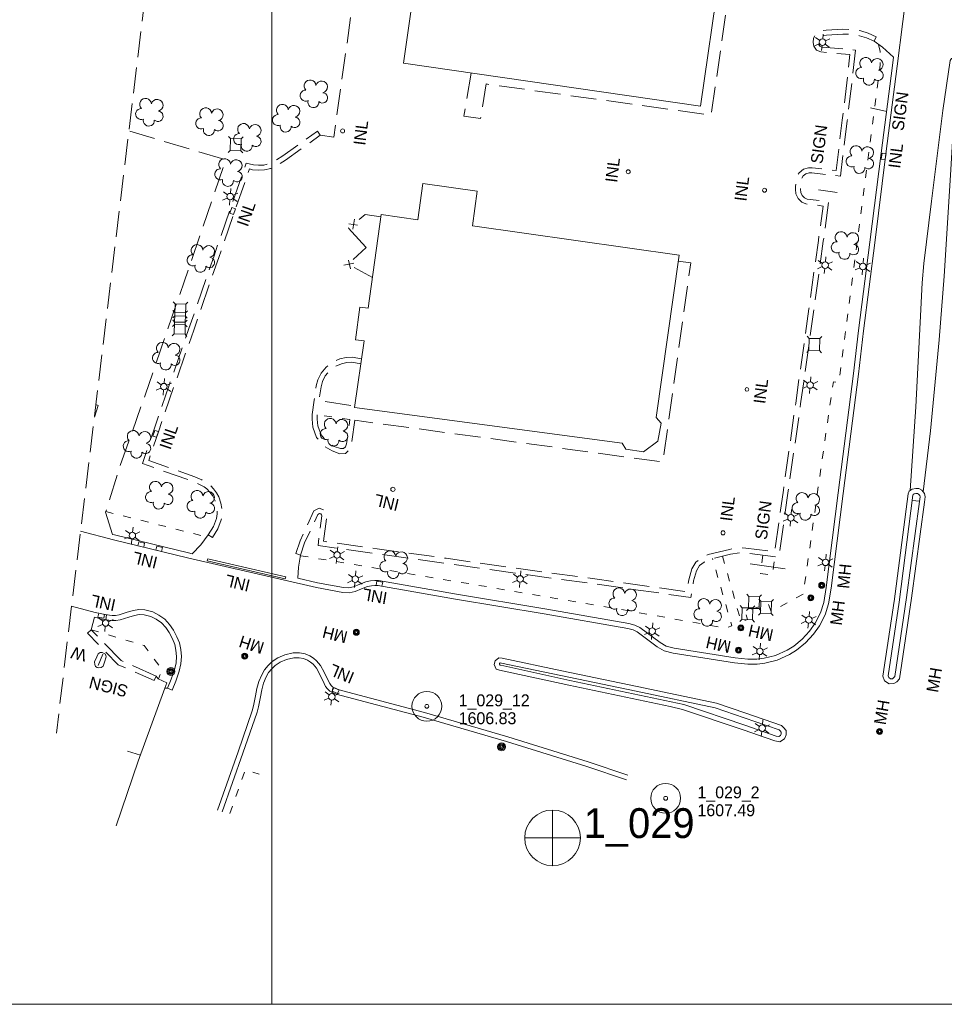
# Model space of a CAD drawing. Header units: feet. Extents: x 386655 to 388500, y 98988 to 100500.
# Tile 2 of 6: x 387373 to 387838, y 99000 to 99495. Entities that reach past the tile are written whole.
import ezdxf
from ezdxf.enums import TextEntityAlignment as Align

# ---------------------------------------------------------------- set-up
doc = ezdxf.new("R2010")
doc.units = ezdxf.units.FT
doc.header["$MEASUREMENT"] = 0
for name, pattern in [('DGN Style 3', [18.190046, 12.99289, -5.197156]), ('DGN Style 4', [20.801617, 10.394312, -5.197156, 0.012993, -5.197156]), ('DGN Style 5', [9.095023, 3.897867, -5.197156])]:
    doc.linetypes.add(name, pattern=pattern)
for name, color, linetype, lineweight in [('E_DRN_Grate', 151, 'Continuous', 0), ('E_DWY', 73, 'DGN Style 3', 0), ('E_LAND_Vegetation', 21, 'Continuous', 0), ('E_MAP_GridLines', 251, 'Continuous', 0), ('E_MAP_Limits', 21, 'DGN Style 3', 0), ('E_MAP_PassPoints', 40, 'Continuous', 0), ('E_MISCPROP', 40, 'Continuous', 0), ('E_MISCPROP_HvyLine', 54, 'Continuous', 13), ('E_MISCPROP_Railing', 40, 'Continuous', 0), ('E_PATH_Sidewalk', 73, 'DGN Style 5', 0), ('E_RDWY', 40, 'Continuous', 13), ('E_UTL_AboveGroundPipe', 40, 'DGN Style 4', 0)]:
    doc.layers.add(name, color=color, linetype=linetype, lineweight=lineweight)
doc.styles.add('Style-IGR_FONT_0', font='IGR_FONT_0.shx')

# ---------------------------------------------------------------- blocks, each defined once
blk = doc.blocks.new('PP')
at = {"layer": 'E_MAP_PassPoints', "color": 40, "linetype": 'Continuous', "lineweight": 0}
for radius in [7.5, 0.96]:
    blk.add_circle((0, 0), radius, dxfattribs=at)
blk = doc.blocks.new('PHOTOC')
at = {"layer": 'E_MAP_Limits', "color": 73, "linetype": 'Continuous', "lineweight": 0}
for p, q in [((0.12, 14.06), (0.06, -13.8)), ((-13.79, 0.03), (14.12, 0.01))]:
    blk.add_line(p, q, dxfattribs=at)
blk.add_circle((0.17, 0.03), 14, dxfattribs=at)
blk = doc.blocks.new('WAL_1')
at = {"layer": 'E_MISCPROP_Railing', "color": 40, "linetype": 'Continuous', "lineweight": 0, "style": 'Style-IGR_FONT_0'}
blk.add_text('W', height=6, rotation=0.0001, dxfattribs=at).set_placement((-2.3, -0.01), align=Align.MIDDLE_LEFT)
blk = doc.blocks.new('INLT')
at = {"layer": 'E_MISCPROP_Railing', "color": 40, "linetype": 'Continuous', "lineweight": 0, "flags": 128}
blk.add_lwpolyline([(3, -2), (3, 0), (0, 0), (0, -2), (3, -2)], dxfattribs=at)
blk = doc.blocks.new('INL_4')
at = {"layer": 'E_MISCPROP_Railing', "color": 40, "linetype": 'Continuous', "lineweight": 0, "style": 'Style-IGR_FONT_0'}
blk.add_text('INL', height=6, rotation=359.9999, dxfattribs=at).set_placement((-5.79, -2.75))
blk = doc.blocks.new('INL_5')
at = {"layer": 'E_MISCPROP_Railing', "color": 40, "linetype": 'Continuous', "lineweight": 0, "style": 'Style-IGR_FONT_0'}
blk.add_text('INL', height=6, rotation=0.0001, dxfattribs=at).set_placement((-5.79, -2.75))
blk = doc.blocks.new('INL_6')
at = {"layer": 'E_MISCPROP_Railing', "color": 40, "linetype": 'Continuous', "lineweight": 0, "style": 'Style-IGR_FONT_0'}
blk.add_text('INL', height=6, rotation=0.0001, dxfattribs=at).set_placement((-5.79, -2.75))
blk = doc.blocks.new('INL_7')
at = {"layer": 'E_MISCPROP_Railing', "color": 40, "linetype": 'Continuous', "lineweight": 0, "style": 'Style-IGR_FONT_0'}
blk.add_text('INL', height=6, rotation=359.9999, dxfattribs=at).set_placement((-5.79, -2.75))
blk = doc.blocks.new('INL_8')
at = {"layer": 'E_MISCPROP_Railing', "color": 40, "linetype": 'Continuous', "lineweight": 0, "style": 'Style-IGR_FONT_0'}
blk.add_text('INL', height=6, rotation=359.9999, dxfattribs=at).set_placement((-5.79, -2.75))
blk = doc.blocks.new('INL_9')
at = {"layer": 'E_MISCPROP_Railing', "color": 40, "linetype": 'Continuous', "lineweight": 0, "style": 'Style-IGR_FONT_0'}
blk.add_text('INL', height=6, rotation=0, dxfattribs=at).set_placement((-5.79, -2.75))
blk = doc.blocks.new('INL_10')
at = {"layer": 'E_MISCPROP_Railing', "color": 40, "linetype": 'Continuous', "lineweight": 0, "style": 'Style-IGR_FONT_0'}
blk.add_text('INL', height=6, rotation=360, dxfattribs=at).set_placement((-5.79, -2.75))
blk = doc.blocks.new('MHO_10')
at = {"layer": 'E_DRN_Grate', "color": 20, "linetype": 'Continuous', "lineweight": 0}
for centre, radius in [((0.04, -0.06), 1.5), ((0.04, -0.06), 1.22), ((0.04, -0.07), 0.968), ((0.01, -0.08), 0.605)]:
    blk.add_circle(centre, radius, dxfattribs=at)
blk = doc.blocks.new('MHT_8')
at = {"layer": 'E_DRN_Grate', "color": 20, "linetype": 'Continuous', "lineweight": 0, "style": 'Style-IGR_FONT_0'}
blk.add_text('MH', height=6, rotation=360, dxfattribs=at).set_placement((-0.35, -3.06), align=Align.CENTER)
blk = doc.blocks.new('MHO_11')
at = {"layer": 'E_DRN_Grate', "color": 20, "linetype": 'Continuous', "lineweight": 0}
for centre, radius in [((0.04, -0.06), 1.5), ((0.04, -0.06), 1.22), ((0.04, -0.07), 0.968), ((0.01, -0.08), 0.605)]:
    blk.add_circle(centre, radius, dxfattribs=at)
blk = doc.blocks.new('MHT_9')
at = {"layer": 'E_DRN_Grate', "color": 20, "linetype": 'Continuous', "lineweight": 0, "style": 'Style-IGR_FONT_0'}
blk.add_text('MH', height=6, rotation=360, dxfattribs=at).set_placement((-0.35, -3.06), align=Align.CENTER)
blk = doc.blocks.new('MHO_12')
at = {"layer": 'E_DRN_Grate', "color": 20, "linetype": 'Continuous', "lineweight": 0}
for centre, radius in [((0.04, -0.06), 1.5), ((0.04, -0.06), 1.22), ((0.04, -0.07), 0.968), ((0.01, -0.08), 0.605)]:
    blk.add_circle(centre, radius, dxfattribs=at)
blk = doc.blocks.new('MHT_10')
at = {"layer": 'E_DRN_Grate', "color": 20, "linetype": 'Continuous', "lineweight": 0, "style": 'Style-IGR_FONT_0'}
blk.add_text('MH', height=6, rotation=0.0001, dxfattribs=at).set_placement((-0.35, -3.06), align=Align.CENTER)
blk = doc.blocks.new('MHO_13')
at = {"layer": 'E_DRN_Grate', "color": 20, "linetype": 'Continuous', "lineweight": 0}
for centre, radius in [((0.04, -0.06), 1.5), ((0.04, -0.06), 1.22), ((0.04, -0.07), 0.968), ((0.01, -0.08), 0.605)]:
    blk.add_circle(centre, radius, dxfattribs=at)
blk = doc.blocks.new('MHT_11')
at = {"layer": 'E_DRN_Grate', "color": 20, "linetype": 'Continuous', "lineweight": 0, "style": 'Style-IGR_FONT_0'}
blk.add_text('MH', height=6, rotation=0, dxfattribs=at).set_placement((-0.35, -3.06), align=Align.CENTER)
blk = doc.blocks.new('MHO_14')
at = {"layer": 'E_DRN_Grate', "color": 20, "linetype": 'Continuous', "lineweight": 0}
for centre, radius in [((0.04, -0.06), 1.5), ((0.04, -0.06), 1.22), ((0.04, -0.07), 0.968), ((0.01, -0.08), 0.605)]:
    blk.add_circle(centre, radius, dxfattribs=at)
blk = doc.blocks.new('MHT_12')
at = {"layer": 'E_DRN_Grate', "color": 20, "linetype": 'Continuous', "lineweight": 0, "style": 'Style-IGR_FONT_0'}
blk.add_text('MH', height=6, rotation=0.0001, dxfattribs=at).set_placement((-0.35, -3.06), align=Align.CENTER)
blk = doc.blocks.new('MHT_13')
at = {"layer": 'E_DRN_Grate', "color": 20, "linetype": 'Continuous', "lineweight": 0, "style": 'Style-IGR_FONT_0'}
blk.add_text('MH', height=6, rotation=0.0001, dxfattribs=at).set_placement((-0.35, -3.06), align=Align.CENTER)
blk = doc.blocks.new('MHO')
at = {"layer": 'E_DRN_Grate', "color": 20, "linetype": 'Continuous', "lineweight": 0}
for centre, radius in [((0.04, -0.06), 1.5), ((0.04, -0.06), 1.22), ((0.04, -0.07), 0.968), ((0.01, -0.08), 0.605)]:
    blk.add_circle(centre, radius, dxfattribs=at)
blk = doc.blocks.new('MHT_15')
at = {"layer": 'E_DRN_Grate', "color": 20, "linetype": 'Continuous', "lineweight": 0, "style": 'Style-IGR_FONT_0'}
blk.add_text('MH', height=6, rotation=0, dxfattribs=at).set_placement((-0.35, -3.06), align=Align.CENTER)
blk = doc.blocks.new('MHO_17')
at = {"layer": 'E_DRN_Grate', "color": 20, "linetype": 'Continuous', "lineweight": 0}
for centre, radius in [((0.04, -0.06), 1.5), ((0.04, -0.06), 1.22), ((0.04, -0.07), 0.968), ((0.01, -0.08), 0.605)]:
    blk.add_circle(centre, radius, dxfattribs=at)
blk = doc.blocks.new('MHT_16')
at = {"layer": 'E_DRN_Grate', "color": 20, "linetype": 'Continuous', "lineweight": 0, "style": 'Style-IGR_FONT_0'}
blk.add_text('MH', height=6, rotation=0.0001, dxfattribs=at).set_placement((-0.35, -3.06), align=Align.CENTER)
blk = doc.blocks.new('PED')
at = {"layer": 'E_UTL_AboveGroundPipe', "color": 101, "linetype": 'Continuous', "lineweight": 13}
for p, q in [((-2.34, 2.71), (-3.29, 3.77)), ((3.06, 2.71), (4.02, 3.77)), ((-3.29, -4.35), (-2.34, -3.29)), ((4.02, -4.35), (3.06, -3.29))]:
    blk.add_line(p, q, dxfattribs=at)
at = {"layer": 'E_UTL_AboveGroundPipe', "color": 101, "linetype": 'Continuous', "lineweight": 13, "flags": 128}
blk.add_lwpolyline([(-2.34, -3.29), (3.06, -3.29), (3.06, 2.71), (-2.34, 2.71)], close=True, dxfattribs=at)
blk = doc.blocks.new('LTP_1')
at = {"layer": 'E_MISCPROP', "color": 20, "linetype": 'Continuous', "lineweight": 0}
for p, q in [((-1.61, 0.09), (-4.22, 0.17)), ((-0.78, 1.46), (-1.98, 3.76)), ((0.86, 1.37), (2.22, 3.6)), ((1.66, 0), (4.18, -0.07)), ((-0.86, -1.4), (-2.22, -3.59)), ((0.78, -1.44), (2.02, -3.62))]:
    blk.add_line(p, q, dxfattribs=at)
blk.add_arc((0.02, 0.01), 1.64, 0, 360, dxfattribs=at)
blk = doc.blocks.new('POLE_1')
at = {"layer": 'E_MISCPROP', "color": 20, "linetype": 'Continuous', "lineweight": 0}
for radius in [2.02, 1.51, 1.01, 0.504]:
    blk.add_circle((0.03, -0.09), radius, dxfattribs=at)
blk = doc.blocks.new('TREE')
at = {"layer": 'E_LAND_Vegetation', "color": 93, "linetype": 'Continuous', "lineweight": 0}
for centre, radius, start, end in [((-1.47, 4.28), 2.78, 1.3945, 209.1675), ((3.57, 2.42), 2.97, 278.4237, 139.6575), ((-4.47, 0.2), 2.78, 78.0716, 279.0826), ((-2.01, -4.2), 2.61, 140.7797, 358.7123), ((3.46, -3.43), 2.97, 196.0745, 79.0477)]:
    blk.add_arc(centre, radius, start, end, dxfattribs=at)
blk = doc.blocks.new('SIGN_2')
at = {"layer": 'E_MISCPROP', "color": 20, "linetype": 'Continuous', "lineweight": 0, "style": 'Style-IGR_FONT_0'}
blk.add_text('SIGN', height=6, rotation=360, dxfattribs=at).set_placement((-9.61, -0.01), align=Align.MIDDLE_LEFT)
blk = doc.blocks.new('SIGN_3')
at = {"layer": 'E_MISCPROP', "color": 20, "linetype": 'Continuous', "lineweight": 0, "style": 'Style-IGR_FONT_0'}
blk.add_text('SIGN', height=6, rotation=0.0001, dxfattribs=at).set_placement((-9.6, -0.01), align=Align.MIDDLE_LEFT)
blk = doc.blocks.new('SIGN_5')
at = {"layer": 'E_MISCPROP', "color": 20, "linetype": 'Continuous', "lineweight": 0, "style": 'Style-IGR_FONT_0'}
blk.add_text('SIGN', height=6, rotation=0.0001, dxfattribs=at).set_placement((-9.61, -0.01), align=Align.MIDDLE_LEFT)

msp = doc.modelspace()

# ---------------------------------------------------------------- linework, layer by layer
at = {"layer": 'E_DWY', "color": 51, "linetype": 'DGN Style 3', "lineweight": 0, "flags": 128}
for points in [[(387524.38, 99437.15), (387531.14, 99436.11), (387546.31, 99542.83), (387575.62, 99538.84)], [(387600.28, 99468.38), (387596.7, 99446.69), (387605.05, 99445.5), (387607.85, 99462.88), (387721, 99447.19), (387730.69, 99513.75), (387747.57, 99511.23), (387749.09, 99520.25), (387602.13, 99542.12)], [(387514.53, 99225.91), (387512.15, 99226.68), (387514.21, 99233.06), (387521.21, 99248.12), (387523.83, 99249.59), (387526.1, 99248.76), (387527.31, 99247.36), (387527.7, 99245.77), (387526.05, 99232.88), (387553.09, 99229.09), (387587.79, 99224.31), (387622.72, 99219.37), (387662.59, 99213.92), (387708.8, 99207.45), (387709.79, 99213.5), (387711.29, 99218.97), (387713.35, 99222.37), (387716.13, 99224.57), (387719.56, 99226.24), (387730.27, 99228.81), (387735.15, 99229.64), (387738.42, 99229.47), (387753.02, 99227.64), (387757.36, 99258.54), (387763.56, 99302.36), (387770.21, 99349.84), (387774.98, 99384.14), (387777.35, 99401.49), (387768.74, 99402.58), (387766.58, 99403.48), (387764.75, 99405.28), (387763.7, 99407.68), (387763.45, 99409.92), (387763.55, 99411.33), (387764.05, 99416.08), (387765.36, 99418.24), (387767.52, 99420.05), (387769.98, 99420.65), (387771.78, 99420.74), (387783.9, 99419.29), (387786.99, 99444.62), (387789.88, 99468.53), (387790.86, 99477.67), (387776.19, 99478.98), (387774.05, 99479.8), (387772.71, 99481.92), (387772.32, 99483.78), (387772.54, 99485.85), (387773.71, 99487.83), (387775.57, 99489.29), (387777.24, 99489.7), (387778.85, 99489.99), (387787.23, 99490.42), (387792.11, 99490.31), (387796.27, 99489.57), (387800.11, 99488.38), (387804.02, 99486.62), (387802.99, 99484.34)], [(387514.53, 99225.91), (387516.54, 99232.15), (387523.13, 99246.33), (387524.05, 99246.85), (387524.64, 99246.63), (387525.02, 99246.19), (387525.16, 99245.63), (387523.26, 99230.75), (387552.75, 99226.62), (387587.45, 99221.83), (387622.38, 99216.89), (387662.25, 99211.44), (387710.88, 99204.64), (387712.24, 99212.96), (387713.61, 99217.97), (387715.26, 99220.69), (387717.47, 99222.45), (387720.41, 99223.87), (387730.78, 99226.36), (387735.3, 99227.13), (387738.2, 99226.98), (387755.15, 99224.86), (387759.83, 99258.19), (387766.04, 99302.01), (387772.68, 99349.5), (387777.46, 99383.8), (387780.17, 99403.65), (387769.39, 99405.02), (387767.99, 99405.6), (387766.84, 99406.73), (387766.14, 99408.33), (387765.96, 99409.98), (387766.04, 99411.12), (387766.48, 99415.26), (387767.28, 99416.6), (387768.67, 99417.76), (387770.34, 99418.16), (387771.69, 99418.23), (387786.08, 99416.51), (387789.48, 99444.32), (387792.37, 99468.24), (387793.62, 99479.93), (387776.76, 99481.44), (387775.72, 99481.84), (387775.06, 99482.88), (387774.85, 99483.91), (387774.97, 99485.05), (387775.62, 99486.16), (387776.69, 99486.99), (387777.76, 99487.25), (387779.13, 99487.5), (387787.27, 99487.92), (387791.86, 99487.82), (387795.68, 99487.14), (387799.22, 99486.03), (387802.99, 99484.34)], [(387802.99, 99484.34), (387807.32, 99481.4), (387812.71, 99476.3)], [(387419.8, 99236.34), (387416.36, 99247.44), (387423.55, 99270.32), (387436.26, 99306.34), (387455.88, 99363.4), (387476.89, 99424.73), (387428.1, 99439.33)], [(387468.01, 99236.08), (387470.63, 99240.24), (387472.12, 99244.34), (387472.58, 99246.65), (387472.44, 99248.86), (387472.01, 99251.41), (387471.08, 99254.17), (387470.15, 99255.92), (387468.78, 99257.6), (387467.29, 99259.18), (387465.94, 99260.25), (387463.65, 99261.5), (387460.38, 99262.93), (387434.94, 99271.94), (387440.61, 99288.8), (387448.38, 99311.38), (387458.35, 99339.88), (387470.94, 99376.45), (387479.34, 99400.75), (387487.13, 99423.12), (387490.79, 99422.2), (387493.39, 99421.98), (387496, 99422.11), (387498.65, 99422.77), (387501.63, 99424.25), (387505.49, 99426.67), (387522.92, 99439.18), (387524.38, 99437.15)], [(387468.01, 99236.08), (387470.12, 99234.75), (387472.89, 99239.13), (387474.53, 99243.66), (387475.1, 99246.48), (387474.93, 99249.15), (387474.44, 99252.02), (387473.38, 99255.16), (387472.24, 99257.31), (387470.66, 99259.25), (387468.99, 99261.03), (387467.32, 99262.34), (387464.75, 99263.74), (387461.3, 99265.25), (387438.09, 99273.48), (387442.98, 99288), (387450.74, 99310.56), (387460.72, 99339.06), (387473.3, 99375.64), (387481.71, 99399.93), (387488.74, 99420.14), (387490.38, 99419.73), (387493.34, 99419.48), (387496.36, 99419.63), (387499.51, 99420.41), (387502.85, 99422.06), (387506.88, 99424.59), (387524.38, 99437.15)], [(387704.49, 99373.7), (387710.77, 99372.95), (387696.75, 99272.76), (387541.77, 99293.77)], [(387545.16, 99324.62), (387540.48, 99325.41), (387537.44, 99325.26), (387534.26, 99324.58), (387530.47, 99322.94), (387527.35, 99320.43), (387524.83, 99317.39), (387523.15, 99314.11), (387522.39, 99311.13), (387521.28, 99303.84), (387520.39, 99296.59)], [(387544.81, 99322.15), (387540.33, 99322.9), (387537.77, 99322.77), (387535.02, 99322.19), (387531.77, 99320.78), (387529.11, 99318.64), (387526.93, 99316.01), (387525.5, 99313.22), (387524.84, 99310.63), (387523.77, 99303.6), (387541.78, 99300.88)], [(387520.39, 99296.59), (387520.25, 99294.23), (387520.68, 99290.34), (387522.57, 99285.12), (387526.14, 99280.81), (387530.4, 99278.29), (387534.16, 99276.94), (387537.14, 99277.1), (387539.18, 99279.02), (387540.08, 99281.26), (387541.77, 99293.77)], [(387522.89, 99296.44), (387522.76, 99294.29), (387523.13, 99290.92), (387524.78, 99286.38), (387527.79, 99282.74), (387531.47, 99280.56), (387534.53, 99279.46), (387536.1, 99279.55), (387537.07, 99280.46), (387537.65, 99281.91), (387539.29, 99294.1)], [(387468.01, 99236.08), (387464.27, 99231.05), (387459.92, 99226.64)], [(387514.53, 99225.91), (387513.48, 99219.88), (387513.11, 99214.33)], [(387409.08, 99188.42), (387410.81, 99194.63)], [(387441.83, 99165.12), (387440.82, 99162.83), (387422.73, 99170.81), (387407.28, 99186.67), (387409.08, 99188.42)], [(387441.83, 99165.12), (387424.18, 99172.9), (387409.08, 99188.42)], [(387441.83, 99165.12), (387442.9, 99163.68), (387447.16, 99161.76), (387446.21, 99158.97)], [(387427.47, 99127.36), (387433.91, 99125.24)]]:
    msp.add_lwpolyline(points, dxfattribs=at)
at = {"layer": 'E_MAP_GridLines', "color": 161, "linetype": 'Continuous', "lineweight": 0}
for p, q in [((387500, 99000), (387500, 100500)), ((387000, 99000), (388500, 99000))]:
    msp.add_line(p, q, dxfattribs=at)
at = {"layer": 'E_MAP_Limits', "color": 73, "linetype": 'DGN Style 3', "lineweight": 0, "flags": 128}
msp.add_lwpolyline([(387476.49, 99978.43), (387451.48, 99633.49), (387391.63, 99136.43)], dxfattribs=at)
at = {"layer": 'E_MISCPROP', "color": 20, "linetype": 'Continuous', "lineweight": 0}
for p, q in [((387801.28, 99450.85), (387809.47, 99449.06)), ((387775.1, 99409.68), (387784.42, 99408.26)), ((387758.22, 99219.06), (387740.69, 99221.58)), ((387412.7, 99170.42), (387415.03, 99176.02))]:
    msp.add_line(p, q, dxfattribs=at)
at = {"layer": 'E_MISCPROP_HvyLine', "color": 241, "linetype": 'Continuous', "lineweight": 13, "flags": 128}
for points in [[(387715.7, 99451.79), (387715.7, 99451.79), (387566.2, 99473.28), (387566.2, 99473.28), (387575.7, 99539.42), (387725.21, 99517.92), (387725.21, 99517.92), (387725.21, 99517.92)], [(387541.68, 99300.12), (387676.3, 99282.19), (387676.3, 99282.19), (387678.15, 99279.22), (387678.15, 99279.22), (387687, 99277.84), (387687, 99277.84), (387694.27, 99283.26), (387695.84, 99292.35), (387695.84, 99292.35), (387695.84, 99292.35), (387693.43, 99295.06), (387693.43, 99295.06), (387704.93, 99376.85), (387600.93, 99391.48), (387600.93, 99391.48), (387603.38, 99408.93), (387603.38, 99408.93), (387576.03, 99412.77), (387573.47, 99394.59), (387573.47, 99394.59), (387573.47, 99394.59), (387555.03, 99397.19), (387555.03, 99397.19), (387548.41, 99350.12), (387548.41, 99350.12), (387544.37, 99350.69), (387544.37, 99350.69), (387542.04, 99334.13), (387542.04, 99334.13), (387542.04, 99334.13), (387546.44, 99333.66), (387541.68, 99300.12)]]:
    msp.add_lwpolyline(points, close=True, dxfattribs=at)
msp.add_lwpolyline([(387410.76, 99295.31), (387412.72, 99301.19), (387412.72, 99301.19), (387412.72, 99301.19), (387411.52, 99301.59)], dxfattribs=at)
at = {"layer": 'E_MISCPROP_Railing', "color": 40, "linetype": 'Continuous', "lineweight": 0}
for p, q in [((387540.76, 99389.82), (387541.65, 99394.87)), ((387538.78, 99392.55), (387543.12, 99391.81)), ((387539.54, 99369.9), (387538.58, 99374.19)), ((387541.32, 99372.77), (387536.31, 99371.68))]:
    msp.add_line(p, q, dxfattribs=at)
at = {"layer": 'E_MISCPROP_Railing', "color": 40, "linetype": 'Continuous', "lineweight": 0, "flags": 128}
for points in [[(387544.01, 99394.77), (387546.95, 99397.16), (387554.88, 99396.12)], [(387545.53, 99382.79), (387538.63, 99390.42), (387538.69, 99390.46)], [(387540.94, 99374.58), (387547.45, 99380.67), (387545.53, 99382.79)], [(387550.59, 99365.61), (387541.51, 99370.6)]]:
    msp.add_lwpolyline(points, dxfattribs=at)
msp.add_lwpolyline([(387467.58, 99222.99), (387506.77, 99214.02), (387506.99, 99215), (387467.81, 99223.98)], close=True, dxfattribs=at)
at = {"layer": 'E_MISCPROP_Railing', "color": 40, "linetype": 'Continuous', "lineweight": 13, "flags": 128}
for points in [[(387411.95, 99174.76), (387412.7, 99176.27), (387413.65, 99176.87), (387414.74, 99176.97), (387415.74, 99176.52), (387416.34, 99176.05), (387416.53, 99175.41), (387416.63, 99174.72), (387415.84, 99172.16)], [(387415.84, 99172.16), (387415.1, 99170.05), (387414.2, 99169.32), (387412.99, 99169.17), (387412.14, 99169.36), (387411.32, 99169.82), (387411.05, 99170.89), (387410.9, 99172.19), (387411.95, 99174.76)]]:
    msp.add_lwpolyline(points, dxfattribs=at)
at = {"layer": 'E_MISCPROP_Railing', "color": 40, "linetype": 'Continuous', "lineweight": 0}
for centre, radius in [((387535.63, 99439.26), 1.02), ((387679.31, 99418.73), 0.996), ((387747.89, 99409.43), 1), ((387739.02, 99309.25), 0.908), ((387560.95, 99258.99), 1.06), ((387727.03, 99237.14), 1.03)]:
    msp.add_circle(centre, radius, dxfattribs=at)
at = {"layer": 'E_PATH_Sidewalk', "color": 51, "linetype": 'DGN Style 5', "lineweight": 0, "flags": 128}
for points in [[(387726.77, 99225.4), (387736.08, 99192.37), (387739.35, 99193.56), (387738.17, 99197.75), (387749.74, 99201.42), (387751.25, 99197.57), (387767.34, 99206.26), (387779.35, 99291.38), (387782.52, 99313.05), (387785.25, 99312.76), (387795.44, 99390.99), (387806.01, 99472.45), (387806.22, 99476.26), (387806, 99479.39), (387805.25, 99482.8)], [(387539.29, 99294.1), (387522.89, 99296.44)], [(387822.22, 99253.42), (387825.91, 99253.06)], [(387416.5, 99247.87), (387467.26, 99235.08)], [(387514.48, 99225.61), (387560.47, 99218.04), (387606.83, 99210.26), (387670.6, 99199.47), (387728.35, 99189.23), (387731.44, 99190.41), (387721.76, 99224.2)], [(387747.03, 99225.87), (387745.81, 99216.72), (387751.87, 99215.92), (387753.12, 99225.11)], [(387409.08, 99188.42), (387435.86, 99180.39), (387444.52, 99168.8), (387444.67, 99168.02), (387442.95, 99163.66)], [(387478.89, 99095.95), (387486.78, 99118.02), (387493.65, 99115.76)]]:
    msp.add_lwpolyline(points, dxfattribs=at)
at = {"layer": 'E_RDWY', "color": 21, "linetype": 'Continuous', "lineweight": 13, "flags": 128}
for points in [[(387403.85, 99237.93), (387420.3, 99233.63), (387457.52, 99224.63), (387522.46, 99209.6), (387535.82, 99207.08), (387538.87, 99206.91), (387541.98, 99207.6), (387545.16, 99209.01), (387548.08, 99210.07), (387550.11, 99210.54), (387551.87, 99210.69), (387553.38, 99210.64), (387592.43, 99203.76), (387637.01, 99196.35), (387679.06, 99189.02), (387681.74, 99188.32), (387683.78, 99187.3), (387693.95, 99179.82), (387697.36, 99177.76), (387701.99, 99176.64), (387732.74, 99171.79), (387739.41, 99171.05), (387744.22, 99171.03), (387748.11, 99171.55), (387754.26, 99173.08), (387760.4, 99175.96), (387764.04, 99178.15), (387768.48, 99181.82), (387772.5, 99186.13), (387775.58, 99190.38), (387778.32, 99195.96), (387780.15, 99201.44), (387781.43, 99209.3), (387787.42, 99256.95), (387795.11, 99316.98), (387797.71, 99338.65), (387803.39, 99382.94), (387808.99, 99427.8), (387814.69, 99471.89), (387817.4, 99494.31), (387823.84, 99544.27)], [(387513.11, 99214.33), (387522.98, 99212.05), (387536.12, 99209.56), (387538.66, 99209.43), (387541.19, 99209.99), (387544.23, 99211.33), (387547.36, 99212.47), (387549.72, 99213.02), (387551.8, 99213.19), (387553.65, 99213.13), (387592.85, 99206.23), (387637.42, 99198.82), (387679.59, 99191.47), (387682.63, 99190.67), (387685.09, 99189.44), (387695.34, 99181.91), (387698.33, 99180.1), (387702.48, 99179.09), (387733.07, 99174.27), (387739.55, 99173.55), (387744.06, 99173.53), (387747.64, 99174.01), (387753.42, 99175.45), (387759.22, 99178.17), (387762.59, 99180.2), (387766.76, 99183.65), (387770.57, 99187.72), (387773.43, 99191.68), (387776.01, 99196.92), (387777.72, 99202.04), (387778.96, 99209.66), (387784.94, 99257.26), (387792.63, 99317.28), (387795.23, 99338.96), (387800.91, 99383.26), (387806.51, 99428.12), (387812.21, 99472.2), (387812.71, 99476.3)], [(387821.19, 99258.42), (387824.07, 99300.43), (387826.19, 99342.9), (387827.19, 99362.82), (387828, 99372.55), (387831.97, 99403.9), (387837.59, 99449.47), (387841.34, 99474.68), (387842, 99475.66), (387842.71, 99475.98), (387843.59, 99475.96), (387844.23, 99475.67), (387844.68, 99474.96), (387844.87, 99474.19), (387841.5, 99416.93), (387838.27, 99366.15), (387835.7, 99334.26), (387831.36, 99288.5), (387827.68, 99257.78)], [(387821.79, 99204.3), (387828.38, 99252.6), (387828.66, 99255.25), (387828.41, 99256.89), (387827.01, 99258.61), (387825.52, 99259.36), (387823.95, 99259.5), (387822.14, 99259.17), (387820.7, 99258.02), (387820.14, 99256.82), (387813.18, 99202.64)], [(387819.31, 99204.63), (387825.89, 99252.9), (387826.14, 99255.19), (387826.04, 99255.84), (387825.41, 99256.61), (387824.81, 99256.92), (387824.06, 99256.98), (387823.21, 99256.82), (387822.71, 99256.43), (387822.56, 99256.11), (387815.66, 99202.32)], [(387419.8, 99236.34), (387420.91, 99236.05), (387458.1, 99227.06), (387459.92, 99226.64)], [(387447.55, 99158.98), (387449.86, 99158.04), (387451.69, 99162.56), (387453.47, 99167.49), (387454.3, 99171.31), (387454.53, 99174.93), (387454.24, 99178.43), (387453.57, 99181.74), (387452.29, 99184.78), (387450.59, 99188.22), (387448.6, 99191.02), (387446.15, 99193.69), (387443.2, 99195.77), (387440.15, 99197.38), (387436.19, 99198.41), (387433.17, 99198.58), (387430.41, 99198.04), (387427.32, 99197.19), (387423.17, 99195.86), (387421.33, 99195.53), (387419.76, 99195.54), (387418.31, 99195.65), (387415.29, 99196.22), (387411.15, 99197.11), (387399.32, 99200.25)], [(387813.19, 99202.7), (387807.46, 99164.96), (387808.31, 99162.71), (387810.57, 99161.19), (387812.98, 99161.28), (387814.5, 99162.26), (387815.75, 99163.74), (387821.79, 99204.27)], [(387815.66, 99202.32), (387810.03, 99165.23), (387810.37, 99164.34), (387811.29, 99163.72), (387812.21, 99163.75), (387812.83, 99164.16), (387813.39, 99164.81), (387819.31, 99204.63)], [(387447.55, 99158.98), (387449.36, 99163.46), (387451.06, 99168.19), (387451.82, 99171.66), (387452.02, 99174.91), (387451.76, 99178.08), (387451.16, 99181), (387450.02, 99183.74), (387448.44, 99186.93), (387446.66, 99189.45), (387444.49, 99191.8), (387441.89, 99193.64), (387439.24, 99195.03), (387435.8, 99195.92), (387433.34, 99196.07), (387430.98, 99195.61), (387428.03, 99194.79), (387423.78, 99193.43), (387421.54, 99193.02), (387419.66, 99193.04), (387417.99, 99193.16), (387414.79, 99193.77), (387410.81, 99194.63)], [(387679.18, 99115.23), (387659.25, 99121.95), (387618.82, 99134.58), (387576.81, 99146.77), (387533.27, 99158.37), (387531.69, 99159.02), (387530.66, 99159.58), (387529.9, 99160.33), (387529.18, 99161.27), (387528.53, 99162.47), (387526.36, 99167.05), (387524.51, 99170.46), (387522.56, 99172.81), (387521, 99174.13), (387519.2, 99175.31), (387516.74, 99176.35), (387514.02, 99176.81), (387510.81, 99176.8), (387506.64, 99175.81), (387503.02, 99174.28), (387500.17, 99172.38), (387498.11, 99170.44), (387496.32, 99168.21), (387494.98, 99165.76), (387493.51, 99162.32), (387492.54, 99158.8), (387491.85, 99155.21), (387490.81, 99150.16), (387490.2, 99147.64), (387483.06, 99127.05), (387472.76, 99097.59)], [(387678.38, 99112.86), (387658.48, 99119.57), (387618.1, 99132.18), (387576.14, 99144.36), (387532.47, 99156), (387530.62, 99156.76), (387529.15, 99157.55), (387528.01, 99158.68), (387527.08, 99159.91), (387526.3, 99161.33), (387524.13, 99165.91), (387522.42, 99169.05), (387520.77, 99171.05), (387519.5, 99172.12), (387518.02, 99173.09), (387516.03, 99173.93), (387513.81, 99174.31), (387511.1, 99174.31), (387507.42, 99173.43), (387504.21, 99172.07), (387501.73, 99170.42), (387499.95, 99168.74), (387498.41, 99166.82), (387497.23, 99164.67), (387495.88, 99161.5), (387494.97, 99158.23), (387494.3, 99154.72), (387493.25, 99149.61), (387492.6, 99146.93), (387485.42, 99126.23), (387475.12, 99096.76)], [(387738.41, 99146.46), (387723.74, 99151.46), (387683.83, 99159.87), (387645.98, 99167.8), (387615.93, 99174.04), (387614.16, 99174.3), (387612.44, 99172.83), (387611.9, 99170.93), (387612.82, 99168.6), (387614.52, 99168.08), (387649.39, 99160.48), (387700.34, 99149.77), (387706.57, 99148.32), (387737.12, 99138)], [(387737.61, 99144.09), (387723.08, 99149.04), (387683.32, 99157.42), (387645.47, 99165.35), (387615.5, 99171.58), (387614.92, 99171.67), (387614.64, 99171.42), (387614.54, 99171.06), (387614.7, 99170.64), (387615.15, 99170.5), (387649.91, 99162.93), (387700.88, 99152.21), (387707.25, 99150.73), (387737.92, 99140.36)], [(387421.69, 99089.7), (387432.81, 99122.24), (387446.21, 99158.97), (387447.64, 99158.94)], [(387737.1, 99138), (387753.13, 99132.45), (387755.64, 99132), (387757.91, 99133.5), (387758.84, 99135.59), (387758.78, 99137.77), (387757.5, 99139.3), (387756.47, 99140.17), (387738.43, 99146.46)], [(387737.92, 99140.36), (387753.76, 99134.87), (387755.09, 99134.64), (387755.92, 99135.19), (387756.32, 99136.09), (387756.3, 99136.83), (387755.72, 99137.53), (387755.2, 99137.97), (387737.61, 99144.09)]]:
    msp.add_lwpolyline(points, dxfattribs=at)

# ---------------------------------------------------------------- block references
at = {"layer": 'E_DRN_Grate', "color": 20, "linetype": 'Continuous', "lineweight": 0}
for name, p, xscale, yscale, zscale, rotation in [('MHT_8', (387787.99, 99215.69), 1.000002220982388, 1.000002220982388, 1.000002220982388, 84.52002998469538), ('MHO_10', (387776.61, 99210.7), 1.000002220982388, 1.000002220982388, 1.000002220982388, 84.52002998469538), ('MHO_11', (387771.09, 99204.41), 1.000000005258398, 1.000000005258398, 1.000000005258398, 82.77312318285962), ('MHT_9', (387784.58, 99197.24), 1.000000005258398, 1.000000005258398, 1.000000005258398, 82.77312318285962), ('MHO_13', (387736.02, 99189.24), 1.000001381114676, 1.000001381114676, 1.000001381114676, 167.5929097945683), ('MHT_11', (387745.69, 99186.85), 1.000001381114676, 1.000001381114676, 1.000001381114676, 167.5929097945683), ('MHT_16', (387489.48, 99180.91), 1.000000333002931, 1.000000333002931, 1.000000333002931, 162.2393600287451), ('MHT_15', (387531.45, 99185.96), 1.000000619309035, 1.000000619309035, 1.000000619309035, 166.0594620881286), ('MHO', (387542.57, 99187.03), 1.000000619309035, 1.000000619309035, 1.000000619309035, 166.0594620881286), ('MHT_10', (387724.34, 99180.91), 0.9999983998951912, 0.9999983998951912, 0.9999983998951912, 167.2590972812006), ('MHO_17', (387486.41, 99175.05), 1.000000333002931, 1.000000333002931, 1.000000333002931, 162.2393600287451), ('MHO_12', (387734.84, 99178.08), 0.9999983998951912, 0.9999983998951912, 0.9999983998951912, 167.2590972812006), ('MHT_13', (387833.28, 99163.52), 1.000000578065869, 1.000000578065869, 1.000000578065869, 80.47258597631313), ('MHT_12', (387806.9, 99147.26), 0.9999998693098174, 0.9999998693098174, 0.9999998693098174, 80.39736173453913), ('MHO_14', (387805.7, 99137.18), 0.9999998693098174, 0.9999998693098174, 0.9999998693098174, 80.39736173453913)]:
    msp.add_blockref(name, p, dxfattribs=dict(at, xscale=xscale, yscale=yscale, zscale=zscale, rotation=rotation))
at = {"layer": 'E_LAND_Vegetation', "color": 93, "linetype": 'Continuous', "lineweight": 0, "xscale": 1.00000065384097, "yscale": 1.00000065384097, "zscale": 1.00000065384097, "rotation": 85.99226326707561}
for p in [(387800.91, 99469.5), (387521.42, 99458.19), (387438.66, 99448.93), (387507.48, 99445.9), (387468.87, 99444.18), (387487.95, 99436.29), (387796.11, 99425.12), (387478.44, 99418.59), (387788.6, 99381.9), (387464.6, 99375.39), (387447.14, 99326.25), (387531.55, 99287.98), (387432.45, 99281.88), (387443.65, 99256.3), (387464.51, 99251.72), (387768.94, 99250.69), (387561.58, 99221.38), (387676.77, 99202.71), (387719.54, 99197.36)]:
    msp.add_blockref('TREE', p, dxfattribs=at)
at = {"layer": 'E_MAP_Limits', "color": 73, "linetype": 'Continuous', "lineweight": 0}
msp.add_blockref('PHOTOC', (387641.09, 99083.66), dxfattribs=at)
at = {"layer": 'E_MAP_PassPoints', "color": 40, "linetype": 'Continuous', "lineweight": 0}
for p in [(387578.04, 99149.88), (387698.15, 99103.61)]:
    msp.add_blockref('PP', p, dxfattribs=at)
at = {"layer": 'E_MISCPROP', "color": 20, "linetype": 'Continuous', "lineweight": 0}
for name, p, xscale, yscale, zscale, rotation in [('LTP_1', (387777.05, 99483.84), 1.000001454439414, 1.000001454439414, 1.000001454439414, 86.23160739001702), ('SIGN_5', (387816.07, 99449), 1.000001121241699, 1.000001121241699, 1.000001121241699, 82.58833075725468), ('SIGN_3', (387775.26, 99432.36), 1.000000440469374, 1.000000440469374, 1.000000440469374, 82.60312332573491), ('LTP_1', (387479.12, 99406.2), 1.000001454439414, 1.000001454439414, 1.000001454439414, 86.23160739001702), ('LTP_1', (387778.38, 99371.71), 1.000001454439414, 1.000001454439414, 1.000001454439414, 86.23160739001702), ('LTP_1', (387797.4, 99371.06), 1.000001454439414, 1.000001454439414, 1.000001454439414, 86.23160739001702), ('LTP_1', (387445.73, 99310.63), 1.000001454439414, 1.000001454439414, 1.000001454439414, 86.23160739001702), ('LTP_1', (387770.89, 99311.44), 1.000001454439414, 1.000001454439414, 1.000001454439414, 86.23160739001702), ('SIGN_3', (387747.26, 99243.29), 1.000000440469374, 1.000000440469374, 1.000000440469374, 82.60312332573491), ('LTP_1', (387761.18, 99244.66), 1.000001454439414, 1.000001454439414, 1.000001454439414, 86.23160739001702), ('LTP_1', (387429.87, 99235.79), 1.000001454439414, 1.000001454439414, 1.000001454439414, 86.23160739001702), ('LTP_1', (387532.85, 99225.96), 1.000001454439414, 1.000001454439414, 1.000001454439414, 86.23160739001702), ('LTP_1', (387778.55, 99222.26), 1.000001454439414, 1.000001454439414, 1.000001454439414, 86.23160739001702), ('LTP_1', (387542.02, 99213.78), 1.000001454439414, 1.000001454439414, 1.000001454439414, 86.23160739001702), ('LTP_1', (387625, 99213.89), 1.000001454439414, 1.000001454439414, 1.000001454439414, 86.23160739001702), ('LTP_1', (387416.43, 99191.75), 1.000001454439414, 1.000001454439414, 1.000001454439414, 86.23160739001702), ('LTP_1', (387770.17, 99193.32), 1.000001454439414, 1.000001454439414, 1.000001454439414, 86.23160739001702), ('LTP_1', (387691.43, 99187.65), 1.000001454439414, 1.000001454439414, 1.000001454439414, 86.23160739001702), ('LTP_1', (387745.6, 99177.5), 1.000001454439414, 1.000001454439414, 1.000001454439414, 86.23160739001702), ('POLE_1', (387449.16, 99167.36), 1.000001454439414, 1.000001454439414, 1.000001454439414, 86.23160739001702), ('SIGN_2', (387418.05, 99159.62), 0.9999997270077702, 0.9999997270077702, 0.9999997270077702, 165.8039234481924), ('LTP_1', (387530.24, 99154.64), 1.000001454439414, 1.000001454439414, 1.000001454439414, 86.23160739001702), ('LTP_1', (387746.69, 99138.85), 1.000001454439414, 1.000001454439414, 1.000001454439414, 86.23160739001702), ('POLE_1', (387615.51, 99129.44), 1.000001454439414, 1.000001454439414, 1.000001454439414, 86.23160739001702)]:
    msp.add_blockref(name, p, dxfattribs=dict(at, xscale=xscale, yscale=yscale, zscale=zscale, rotation=rotation))
at = {"layer": 'E_MISCPROP_Railing', "color": 40, "linetype": 'Continuous', "lineweight": 0}
for name, p, xscale, yscale, zscale, rotation in [('INL_4', (387545, 99437.82), 0.9999984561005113, 0.9999984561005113, 0.9999984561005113, 82.8892798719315), ('INL_4', (387814.1, 99426.26), 0.9999984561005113, 0.9999984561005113, 0.9999984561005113, 82.8892798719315), ('INLT', (387809, 99427.86), 0.9999984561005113, 0.9999984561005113, 0.9999984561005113, 262.8892798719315), ('INL_4', (387671.67, 99419.15), 0.9999984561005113, 0.9999984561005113, 0.9999984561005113, 82.8892798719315), ('INL_4', (387736.69, 99409.73), 0.9999984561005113, 0.9999984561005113, 0.9999984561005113, 82.8892798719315), ('INL_10', (387487.21, 99397.06), 0.9999997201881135, 0.9999997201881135, 0.9999997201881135, 70.90829228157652), ('INLT', (387481.76, 99400.08), 0.9999997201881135, 0.9999997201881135, 0.9999997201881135, 250.9082922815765), ('INL_4', (387746.23, 99307.85), 0.9999984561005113, 0.9999984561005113, 0.9999984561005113, 82.8892798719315), ('INL_9', (387448.27, 99284.92), 1.00000243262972, 1.00000243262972, 1.00000243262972, 71.41098981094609), ('INLT', (387442.99, 99288.03), 1.00000243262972, 1.00000243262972, 1.00000243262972, 251.4109898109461), ('INL_6', (387558.25, 99252.5), 1.000002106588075, 1.000002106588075, 1.000002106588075, 166.4157571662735), ('INL_4', (387729.48, 99248.77), 0.9999984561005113, 0.9999984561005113, 0.9999984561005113, 82.8892798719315), ('INLT', (387435.57, 99229.94), 0.9999988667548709, 0.9999988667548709, 0.9999988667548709, 166.408575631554), ('INLT', (387444.6, 99227.75), 1.000002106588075, 1.000002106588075, 1.000002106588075, 166.4157571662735), ('INL_6', (387436.73, 99223.54), 1.000002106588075, 1.000002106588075, 1.000002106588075, 166.4157571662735), ('INL_6', (387483.28, 99212), 1.000002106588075, 1.000002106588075, 1.000002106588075, 166.4157571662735), ('INLT', (387555.44, 99210.27), 0.9999991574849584, 0.9999991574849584, 0.9999991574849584, 170.0071975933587), ('INL_7', (387415.66, 99202.04), 1.000001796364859, 1.000001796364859, 1.000001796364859, 167.9505431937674), ('INL_5', (387552.29, 99205.4), 0.9999991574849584, 0.9999991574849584, 0.9999991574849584, 170.0071975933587), ('INLT', (387412.95, 99196.73), 1.000001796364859, 1.000001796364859, 1.000001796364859, 347.9505431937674), ('WAL_1', (387404.35, 99175.79), 1.000002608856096, 1.000002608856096, 1.000002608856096, 165.7359785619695), ('INL_8', (387535.68, 99166.28), 0.9999995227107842, 0.9999995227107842, 0.9999995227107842, 157.1881788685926), ('INLT', (387531.14, 99159.32), 0.9999995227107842, 0.9999995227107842, 0.9999995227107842, 337.1881788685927)]:
    msp.add_blockref(name, p, dxfattribs=dict(at, xscale=xscale, yscale=yscale, zscale=zscale, rotation=rotation))
at = {"layer": 'E_UTL_AboveGroundPipe', "color": 101, "linetype": 'Continuous', "lineweight": 13, "xscale": 0.9999978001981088, "yscale": 0.9999978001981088, "zscale": 0.9999978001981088, "rotation": 178.4803656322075}
for p in [(387482.19, 99432.08), (387454.19, 99344.53), (387454.33, 99348.92), (387454.08, 99339.79), (387773.31, 99331.56), (387742.91, 99201.76), (387739.62, 99196.11), (387748.97, 99199.34)]:
    msp.add_blockref('PED', p, dxfattribs=at)

# ---------------------------------------------------------------- texts
at = {"layer": 'E_MAP_Limits', "color": 73, "linetype": 'Continuous', "lineweight": 0, "style": 'Style-IGR_FONT_0'}
msp.add_text('1_029', height=15, dxfattribs=at).set_placement((387656.91, 99083.63))
at = {"layer": 'E_MAP_PassPoints', "color": 40, "linetype": 'Continuous', "lineweight": 0, "style": 'Style-IGR_FONT_0'}
for s, p in [('1_029_12', (387594.04, 99149.88)), ('1606.83', (387594.04, 99140.88)), ('1_029_2', (387714.15, 99103.61)), ('1607.49', (387714.15, 99094.61))]:
    msp.add_text(s, height=6, dxfattribs=at).set_placement(p)

doc.saveas('drawing.dxf')
